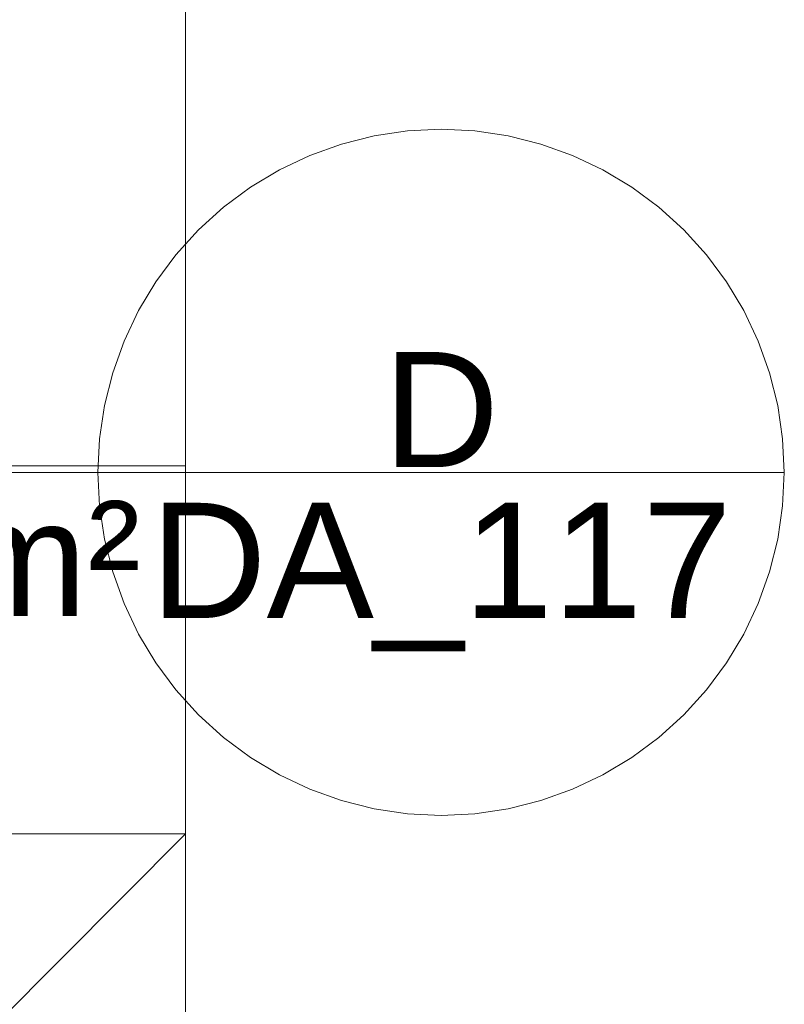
# Model space of a CAD drawing. Header units: metres. Extents: x -180 to 4, y -49 to 6.
# Tile 27 of 256: x -161.579 to -160.911, y -41.235 to -40.374. Entities that reach past the tile are written whole.
import ezdxf

# ---------------------------------------------------------------- set-up
doc = ezdxf.new("R2010")
doc.units = ezdxf.units.M
doc.header["$LTSCALE"] = 0.05
doc.header["$PDMODE"] = 1
doc.header["$PDSIZE"] = -2
doc.layers.add('70 -72 Beschriftung- 7 Detailverweise', color=7, linetype='Continuous', lineweight=9, true_color=0x00dd00)
doc.layers.add('70 -75 Raumstempel- 1 Raumstempel', color=1, linetype='Continuous', lineweight=50, true_color=0xff0000)
doc.layers.add('Keine', color=7, linetype='Continuous', lineweight=9)
doc.styles.add('Arial', font='arial.ttf')

# ---------------------------------------------------------------- blocks, each defined once
blk = doc.blocks.new('Gruppe-13237')
at = {"layer": '70 -75 Raumstempel- 1 Raumstempel', "color": 7, "linetype": 'Continuous', "lineweight": 9, "transparency": 33554687}
for p, q in [((-161.4343, -41.85467), (-161.4343, -40.31704)), ((-161.4343, -40.76382), (-163.571, -40.76382)), ((-161.4343, -41.08586), (-162.29284, -41.08586)), ((-162.29284, -41.08586), (-161.4343, -41.08586)), ((-161.60392, -41.25628), (-161.4343, -41.08586))]:
    blk.add_line(p, q, dxfattribs=at)
at = {"layer": '70 -75 Raumstempel- 1 Raumstempel', "color": 7, "transparency": 33554687, "insert": (-161.47325, -40.79452), "char_height": 0.100689, "attachment_point": 3, "rotation": 0, "line_spacing_factor": 0.96878, "style": 'Arial'}
blk.add_mtext('25,49m²', dxfattribs=at)
blk = doc.blocks.new('Gruppe-13238')
at = {"layer": '70 -75 Raumstempel- 1 Raumstempel', "color": 7, "transparency": 33554687}
blk.add_blockref('Gruppe-13237', (0, 0), dxfattribs=at)
blk = doc.blocks.new('Gruppe-14989')
at = {"layer": '70 -72 Beschriftung- 7 Detailverweise'}
blk.add_line((0.935, 0), (0.335, 0), dxfattribs=at)
at = {"layer": '70 -72 Beschriftung- 7 Detailverweise', "flags": 128}
blk.add_lwpolyline([(0.935, 0), (0.93356, -0.02941), (0.92924, -0.05853), (0.92208, -0.08709), (0.91216, -0.11481), (0.89958, -0.14142), (0.88444, -0.16667), (0.8669, -0.19032), (0.84713, -0.21213), (0.82532, -0.2319), (0.80167, -0.24944), (0.77642, -0.26458), (0.74981, -0.27716), (0.72209, -0.28708), (0.69353, -0.29424), (0.66441, -0.29856), (0.635, -0.3), (0.60559, -0.29856), (0.57647, -0.29424), (0.54791, -0.28708), (0.52019, -0.27716), (0.49358, -0.26458), (0.46833, -0.24944), (0.44468, -0.2319), (0.42287, -0.21213), (0.4031, -0.19032), (0.38556, -0.16667), (0.37042, -0.14142), (0.35784, -0.11481), (0.34792, -0.08709), (0.34076, -0.05853), (0.33644, -0.02941), (0.335, 0), (0.33644, 0.02941), (0.34076, 0.05853), (0.34792, 0.08709), (0.35784, 0.11481), (0.37042, 0.14142), (0.38556, 0.16667), (0.4031, 0.19032), (0.42287, 0.21213), (0.44468, 0.2319), (0.46833, 0.24944), (0.49358, 0.26458), (0.52019, 0.27716), (0.54791, 0.28708), (0.57647, 0.29424), (0.60559, 0.29856), (0.635, 0.3), (0.66441, 0.29856), (0.69353, 0.29424), (0.72209, 0.28708), (0.74981, 0.27716), (0.77642, 0.26458), (0.80167, 0.24944), (0.82532, 0.2319), (0.84713, 0.21213), (0.8669, 0.19032), (0.88444, 0.16667), (0.89958, 0.14142), (0.91216, 0.11481), (0.92208, 0.08709), (0.92924, 0.05853), (0.93356, 0.02941)], close=True, dxfattribs=at)
at = {"layer": '70 -72 Beschriftung- 7 Detailverweise'}
blk.add_point((0.635, 0), dxfattribs=at)
at = {"layer": '70 -72 Beschriftung- 7 Detailverweise', "line_spacing_factor": 0.96878, "style": 'Arial'}
for s, insert, char_height, attachment_point in [('D', (0.635, 0.00459), 0.10069, 8), ('DA_117', (0.635, -0.02666), 0.100689, 2)]:
    blk.add_mtext(s, dxfattribs=dict(at, insert=insert, char_height=char_height, attachment_point=attachment_point))
blk = doc.blocks.new('Referenzmarkierung-22')
at = {"layer": '70 -72 Beschriftung- 7 Detailverweise', "transparency": 33554687}
for q in [(-0.25663, 0.79722), (0.635, 0)]:
    blk.add_line((0, 0), q, dxfattribs=at)
at = {"layer": '70 -72 Beschriftung- 7 Detailverweise', "color": 7, "transparency": 33554687}
blk.add_blockref('Gruppe-14989', (0, 0), dxfattribs=at)
blk = doc.blocks.new('Gruppe-15083')
at = {"layer": '70 -72 Beschriftung- 7 Detailverweise', "transparency": 33554687}
blk.add_line((-161.84579, -40.76957), (-161.21079, -40.76957), dxfattribs=at)
at = {"layer": '70 -72 Beschriftung- 7 Detailverweise'}
blk.add_line((-160.91079, -40.76957), (-161.51079, -40.76957), dxfattribs=at)
at = {"layer": '70 -72 Beschriftung- 7 Detailverweise', "flags": 128}
blk.add_lwpolyline([(-160.91079, -40.76957), (-160.91223, -40.79897), (-160.91655, -40.82809), (-160.9237, -40.85665), (-160.93362, -40.88437), (-160.94621, -40.91099), (-160.96135, -40.93624), (-160.97888, -40.95988), (-160.99865, -40.9817), (-161.02047, -41.00147), (-161.04412, -41.01901), (-161.06937, -41.03414), (-161.09598, -41.04673), (-161.1237, -41.05665), (-161.15226, -41.0638), (-161.18138, -41.06812), (-161.21079, -41.06957), (-161.24019, -41.06812), (-161.26931, -41.0638), (-161.29787, -41.05665), (-161.32559, -41.04673), (-161.35221, -41.03414), (-161.37746, -41.01901), (-161.4011, -41.00147), (-161.42292, -40.9817), (-161.44269, -40.95988), (-161.46023, -40.93624), (-161.47536, -40.91099), (-161.48795, -40.88437), (-161.49787, -40.85665), (-161.50502, -40.82809), (-161.50934, -40.79897), (-161.51079, -40.76957), (-161.50934, -40.74016), (-161.50502, -40.71104), (-161.49787, -40.68248), (-161.48795, -40.65476), (-161.47536, -40.62815), (-161.46023, -40.6029), (-161.44269, -40.57925), (-161.42292, -40.55743), (-161.4011, -40.53766), (-161.37746, -40.52013), (-161.35221, -40.50499), (-161.32559, -40.4924), (-161.29787, -40.48248), (-161.26931, -40.47533), (-161.24019, -40.47101), (-161.21079, -40.46957), (-161.18138, -40.47101), (-161.15226, -40.47533), (-161.1237, -40.48248), (-161.09598, -40.4924), (-161.06937, -40.50499), (-161.04412, -40.52013), (-161.02047, -40.53766), (-160.99865, -40.55743), (-160.97888, -40.57925), (-160.96135, -40.6029), (-160.94621, -40.62815), (-160.93362, -40.65476), (-160.9237, -40.68248), (-160.91655, -40.71104), (-160.91223, -40.74016)], close=True, dxfattribs=at)
at = {"layer": '70 -72 Beschriftung- 7 Detailverweise'}
blk.add_point((-161.21079, -40.76957), dxfattribs=at)
blk.add_blockref('Referenzmarkierung-22', (-161.84579, -40.76957), dxfattribs=at)
at = {"layer": '70 -72 Beschriftung- 7 Detailverweise', "line_spacing_factor": 0.96878, "style": 'Arial'}
for s, insert, char_height, attachment_point in [('D', (-161.21079, -40.76498), 0.10069, 8), ('DA_117', (-161.21079, -40.79623), 0.100689, 2)]:
    blk.add_mtext(s, dxfattribs=dict(at, insert=insert, char_height=char_height, attachment_point=attachment_point))
blk = doc.blocks.new('_OG1_2D (2D)')
at = {"layer": '70 -75 Raumstempel- 1 Raumstempel', "transparency": 33554687}
blk.add_blockref('Gruppe-13238', (0, 0), dxfattribs=at)
at = {"layer": 'Keine', "color": 7}
blk.add_blockref('Gruppe-15083', (0, 0), dxfattribs=at)

msp = doc.modelspace()

# ---------------------------------------------------------------- block references
at = {"layer": 'Keine', "color": 1}
msp.add_blockref('_OG1_2D (2D)', (0, 0), dxfattribs=at)

doc.saveas('drawing.dxf')
